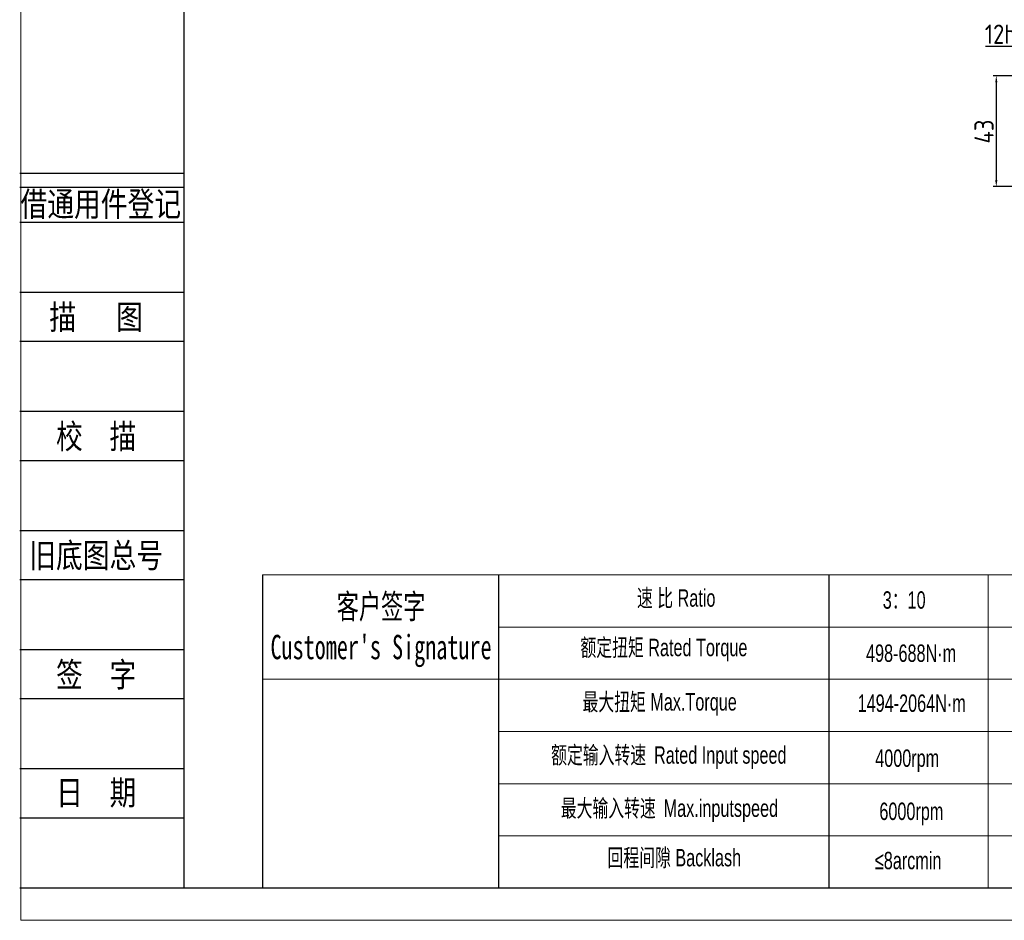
# Model space of a CAD drawing. Header units: millimetres. Extents: x 60 to 1123, y 46 to 797.
# Tile 1 of 18: x 60 to 442, y 46 to 395. Entities that reach past the tile are written whole.
import ezdxf
from ezdxf.enums import TextEntityAlignment as Align

# ---------------------------------------------------------------- set-up
doc = ezdxf.new("R2010")
doc.units = ezdxf.units.MM
for name, color, linetype in [('2细线层', 4, 'Continuous'), ('6文字层', 3, 'Continuous'), ('7标注层', 4, 'Continuous')]:
    doc.layers.add(name, color=color, linetype=linetype)
doc.layers.add('SLD-0', color=7, linetype='Continuous', lineweight=18)
doc.layers.add('图框_外框线', color=7, linetype='Continuous', lineweight=18)
doc.styles.add('宋体', font='txt', dxfattribs={"width": 0.8})
doc.styles.add('工程字', font='gbenor.shx', dxfattribs={"bigfont": 'gbcbig.shx'})
doc.styles.add('标准', font='arial.ttf', dxfattribs={"width": 0.667})
doc.dimstyles.new('ISO-25', dxfattribs={"dimtxt": 2.5, "dimasz": 2.5, "dimexe": 1.25, "dimexo": 0.625, "dimtad": 1, "dimtxsty": 'Standard', "dimcen": 2.5, "dimadec": 0, "dimazin": 0, "dimtfac": 1, "dimtmove": 0, "dimatfit": 3, "dimfxl": 1, "dimarcsym": 0})

# ---------------------------------------------------------------- blocks, each defined once
blk = doc.blocks.new('*D77')
at = {"layer": '6文字层', "color": 0, "lineweight": -2}
for p, q in [((465.73, 374.1), (465.73, 386.11)), ((477.73, 374.1), (477.73, 386.11)), ((465.73, 384.86), (434.98, 384.86)), ((468.23, 384.86), (475.23, 384.86))]:
    blk.add_line(p, q, dxfattribs=at)
at = {"layer": '6文字层', "color": 0}
for points in [[(468.23, 385.27), (468.23, 384.44), (465.73, 384.86)], [(475.23, 384.44), (475.23, 385.27), (477.73, 384.86)]]:
    blk.add_solid(points, dxfattribs=at)
at = {"layer": 'Defpoints', "color": 0}
for p in [(477.73, 384.86), (465.73, 373.48), (477.73, 373.48)]:
    blk.add_point(p, dxfattribs=at)
at = {"layer": '6文字层', "color": 0, "insert": (443.18, 389.61), "char_height": 7.5, "attachment_point": 5, "style": '工程字'}
blk.add_mtext('12h9', dxfattribs=at)
blk = doc.blocks.new('*D78')
at = {"layer": '6文字层', "color": 0, "lineweight": -2}
for p, q in [((465.11, 373.48), (437.88, 373.48)), ((439.13, 370.98), (439.13, 332.98)), ((471.11, 330.48), (437.88, 330.48))]:
    blk.add_line(p, q, dxfattribs=at)
at = {"layer": '6文字层', "color": 0}
for points in [[(439.55, 370.98), (438.72, 370.98), (439.13, 373.48)], [(438.72, 332.98), (439.55, 332.98), (439.13, 330.48)]]:
    blk.add_solid(points, dxfattribs=at)
at = {"layer": 'Defpoints', "color": 0}
for p in [(465.73, 373.48), (439.13, 330.48), (471.73, 330.48)]:
    blk.add_point(p, dxfattribs=at)
at = {"layer": '6文字层', "color": 0, "insert": (434.38, 351.84), "char_height": 7.5, "attachment_point": 5, "rotation": 90, "style": '工程字'}
blk.add_mtext('43', dxfattribs=at)

msp = doc.modelspace()

# ---------------------------------------------------------------- linework, layer by layer
for p, q in [((246.0794, 179.7943), (246.0794, 58.4074)), ((374.2066, 179.7943), (374.2066, 58.4074))]:
    msp.add_line(p, q)
at = {"layer": '2细线层'}
for p, q in [((60.2725, 335.7112), (123.916, 335.7112)), ((60.2725, 330.2742), (123.916, 330.2742)), ((60.2725, 316.6819), (123.916, 316.6819)), ((60.2725, 289.4973), (123.916, 289.4973)), ((60.2725, 270.4681), (123.916, 270.4681)), ((60.2725, 243.2835), (123.916, 243.2835)), ((60.2725, 224.2542), (123.916, 224.2542)), ((60.2725, 197.0696), (123.916, 197.0696)), ((60.2725, 178.0404), (123.916, 178.0404)), ((60.2725, 150.8558), (123.916, 150.8558)), ((60.2725, 131.8266), (123.916, 131.8266)), ((60.2725, 104.6419), (123.916, 104.6419)), ((60.2725, 85.6127), (123.916, 85.6127)), ((60.2725, 58.4281), (123.916, 58.4281))]:
    msp.add_line(p, q, dxfattribs=at)
at = {"layer": '7标注层', "color": 0}
msp.add_line((154.5119, 179.7943), (154.5119, 58.4281), dxfattribs=at)
at = {"layer": 'SLD-0'}
msp.add_line((435.9406, 179.7943), (435.9406, 58.4419), dxfattribs=at)
at = {"layer": '图框_外框线'}
for p, q in [((154.5119, 179.7943), (1110.0129, 179.7943)), ((246.0794, 159.5443), (783.0906, 159.5443)), ((154.5119, 139.2943), (1110.0129, 139.2943)), ((246.0794, 119.0443), (1110.0129, 119.0443)), ((246.0794, 98.7943), (1110.0129, 98.7943)), ((246.0794, 78.5443), (1110.0129, 78.5443))]:
    msp.add_line(p, q, dxfattribs=at)
at = {"layer": '图框_外框线', "color": 3}
msp.add_lwpolyline([(60.7047, 45.7858), (1122.6551, 45.7858), (1122.6551, 796.7365), (60.7047, 796.7365)], close=True, dxfattribs=at)
at = {"layer": '图框_外框线', "color": 3, "lineweight": 25}
msp.add_lwpolyline([(123.916, 58.4281), (1110.0129, 58.4281), (1110.0129, 784.0942), (123.916, 784.0942)], close=True, dxfattribs=at)

# ---------------------------------------------------------------- texts
at = {"layer": '6文字层', "color": 3, "style": '宋体', "width": 0.8}
for s, p in [('借通用件登记', (91.7492, 323.8385)), ('描   图', (89.9353, 279.9827)), ('校  描', (89.9353, 233.7689)), ('旧底图总号', (89.9353, 187.555)), ('签  字', (89.9353, 141.3412)), ('日  期', (89.9522, 95.3987))]:
    msp.add_text(s, height=9.51461, dxfattribs=at).set_placement(p, align=Align.MIDDLE)
at = {"layer": 'SLD-0', "color": 1, "attachment_point": 2, "style": '标准'}
for s, insert, char_height, width in [("{\\fSimSun|b1|i0|c134|p2;客户签字\\PCustomer's Signature}", (200.4535, 172.3017), 9.45, 117.558974), ('速 比 Ratio', (314.9439, 174.2261), 6.75, 55.153647), ('3{\\fSimSun|b0|i0|c134|p2;：}10', (403.4061, 173.4476), 6.75, 28.699589), ('{\\fSimSun|b0|i0|c134|p2;额定扭矩} Rated Torque', (310.1993, 155.0238), 6.75, 75.794567), ('498-688N·m', (406.0833, 152.8102), 6.75, 28.699589), ('{\\fSimSun|b0|i0|c134|p2;最大扭矩} Max.Torque', (308.5387, 133.925), 6.75, 87.182505), ('1494-2064N·m', (406.3228, 133.4213), 6.75, 28.699589), ('{\\fSimSun|b0|i0|c134|p2;额定输入转速 }Rated Input speed', (312.0971, 113.3003), 6.75, 124.193744), ('4000rpm', (404.5735, 112.0725), 6.75, 28.699589), ('{\\fSimSun|b0|i0|c134|p2;最大输入转速 }Max.inputspeed ', (312.3344, 92.6756), 6.75, 114.229212), ('6000rpm', (406.1845, 91.4619), 6.75, 51.802455), ('回程间隙 Backlash', (314.2322, 73.4733), 6.75, 55.153647), ('≤8arcmin ', (404.9502, 72.3551), 6.75, 28.699589)]:
    msp.add_mtext(s, dxfattribs=dict(at, insert=insert, char_height=char_height, width=width))

# ---------------------------------------------------------------- dimensions: what is measured, and where the dimension line sits
at = {"layer": '6文字层'}
dim = msp.add_linear_dim(base=(477.7347, 384.8551), p1=(465.7347, 373.4786), p2=(477.7347, 373.4786), text='<>h9', dimstyle='ISO-25', override={"dimtxt": 7.5, "dimgap": 1, "dimtxsty": '工程字'}, dxfattribs=at)
dim.commit()
dim.dimension.update_dxf_attribs({"geometry": '*D77', "text_midpoint": (443.1765, 384.8551), "dimtype": 160})
dim = msp.add_linear_dim(base=(439.1319, 330.4786), p1=(465.7347, 373.4786), p2=(471.7347, 330.4786), angle=90, dimstyle='ISO-25', override={"dimtxt": 7.5, "dimgap": 1, "dimtxsty": '工程字'}, dxfattribs=at)
dim.commit()
dim.dimension.update_dxf_attribs({"geometry": '*D78', "text_midpoint": (439.1319, 351.8362), "dimtype": 160})

doc.saveas('drawing.dxf')
